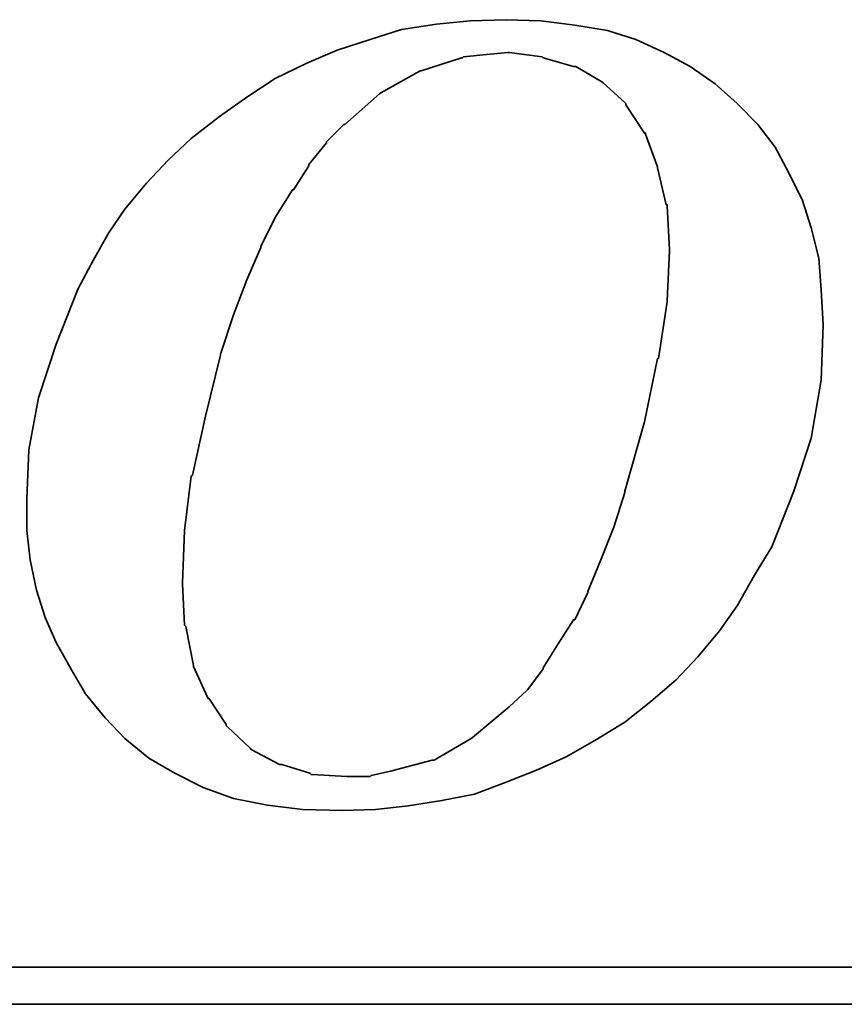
# Model space of a CAD drawing. Extents: x 21 to 250, y 59 to 189.
# Tile 43 of 49: x 211.92 to 214.27, y 118.06 to 120.88. Entities that reach past the tile are written whole.
import ezdxf

# ---------------------------------------------------------------- set-up
doc = ezdxf.new("R2010")
doc.units = 0
doc.header["$LTSCALE"] = 3
doc.header["$MEASUREMENT"] = 0
doc.layers.add('DIM', color=4, linetype='CONTINUOUS')
doc.layers.add('layer 1', color=7, linetype='CONTINUOUS')

# ---------------------------------------------------------------- blocks, each defined once
blk = doc.blocks.new('TBI MOTION logo(完整正式版)')
at = {"layer": 'layer 1', "color": 22, "lineweight": 35}
for points, knots in [([(35.79625, -6.98375), (35.79625, -6.98375), (36.23125, -7.43875), (36.23125, -7.43875), (36.23125, -7.43875), (36.23125, -7.43875), (36.75625, -7.87125), (36.75625, -7.87125), (36.75625, -7.87125), (36.75625, -7.87125), (37.33125, -8.20375), (37.33125, -8.20375), (37.33125, -8.20375), (37.33125, -8.20375), (37.95625, -8.51875), (37.95625, -8.51875), (37.95625, -8.51875), (37.95625, -8.51875), (38.62625, -8.75875), (38.62625, -8.75875), (38.62625, -8.75875), (38.62625, -8.75875), (39.37125, -8.90375), (39.37125, -8.90375), (39.37125, -8.90375), (39.37125, -8.90375), (40.14125, -8.99875), (40.14125, -8.99875), (40.14125, -8.99875), (40.14125, -8.99875), (41.02625, -9.02375), (41.02625, -9.02375), (41.02625, -9.02375), (41.02625, -9.02375), (41.74625, -8.99875), (41.74625, -8.99875), (41.74625, -8.99875), (41.74625, -8.99875), (42.46625, -8.92375), (42.46625, -8.92375), (42.46625, -8.92375), (42.46625, -8.92375), (43.21125, -8.80625), (43.21125, -8.80625), (43.21125, -8.80625), (43.21125, -8.80625), (43.93125, -8.66375), (43.93125, -8.66375), (43.93125, -8.66375), (43.93125, -8.66375), (44.62625, -8.39875), (44.62625, -8.39875), (44.62625, -8.39875), (44.62625, -8.39875), (45.29625, -8.13375), (45.29625, -8.13375), (45.29625, -8.13375), (45.29625, -8.13375), (45.94625, -7.84375), (45.94625, -7.84375), (45.94625, -7.84375), (45.94625, -7.84375), (46.61625, -7.46375), (46.61625, -7.46375), (46.61625, -7.46375), (46.61625, -7.46375), (47.24125, -7.07875), (47.24125, -7.07875), (47.24125, -7.07875), (47.24125, -7.07875), (47.81625, -6.62375), (47.81625, -6.62375), (47.81625, -6.62375), (47.81625, -6.62375), (48.36875, -6.14375), (48.36875, -6.14375), (48.36875, -6.14375), (48.36875, -6.14375), (48.84625, -5.64125), (48.84625, -5.64125), (48.84625, -5.64125), (48.84625, -5.64125), (49.32625, -5.06375), (49.32625, -5.06375), (49.32625, -5.06375), (49.32625, -5.06375), (49.71125, -4.51374), (49.71125, -4.51374), (49.71125, -4.51374), (49.71125, -4.51374), (50.09625, -3.83874), (50.09625, -3.83874), (50.09625, -3.83874), (50.09625, -3.83874), (50.48125, -3.21374), (50.48125, -3.21374), (50.48125, -3.21374), (50.48125, -3.21374), (50.96125, -1.99125), (50.96125, -1.99125), (50.96125, -1.99125), (50.96125, -1.99125), (51.34375, -0.81875), (51.34375, -0.81875), (51.34375, -0.81875), (51.34375, -0.81875), (51.56125, 0.45624), (51.56125, 0.45624), (51.56125, 0.45624), (51.56125, 0.45624), (51.60625, 1.67624), (51.60625, 1.67624), (51.60625, 1.67624), (51.60625, 1.67624), (51.56125, 2.44625), (51.56125, 2.44625), (51.56125, 2.44625), (51.56125, 2.44625), (51.51125, 3.14125), (51.51125, 3.14125), (51.51125, 3.14125), (51.51125, 3.14125), (51.34375, 3.81125), (51.34375, 3.81125), (51.34375, 3.81125), (51.34375, 3.81125), (51.15125, 4.41125), (51.15125, 4.41125), (51.15125, 4.41125), (51.15125, 4.41125), (50.86125, 5.01125), (50.86125, 5.01125), (50.86125, 5.01125), (50.86125, 5.01125), (50.55125, 5.58875), (50.55125, 5.58875), (50.55125, 5.58875), (50.55125, 5.58875), (50.16625, 6.09125), (50.16625, 6.09125), (50.16625, 6.09125), (50.16625, 6.09125), (49.71125, 6.54875), (49.71125, 6.54875), (49.71125, 6.54875), (49.71125, 6.54875), (49.23125, 6.98125), (49.23125, 6.98125), (49.23125, 6.98125), (49.23125, 6.98125), (48.67875, 7.36625), (48.67875, 7.36625), (48.67875, 7.36625), (48.67875, 7.36625), (48.10375, 7.67625), (48.10375, 7.67625), (48.10375, 7.67625), (48.10375, 7.67625), (47.48125, 7.96375), (47.48125, 7.96375), (47.48125, 7.96375), (47.48125, 7.96375), (46.85625, 8.15625), (46.85625, 8.15625), (46.85625, 8.15625), (46.85625, 8.15625), (46.13625, 8.27624), (46.13625, 8.27624), (46.13625, 8.27624), (46.13625, 8.27624), (45.39125, 8.37125), (45.39125, 8.37125), (45.39125, 8.37125), (45.39125, 8.37125), (44.62625, 8.39624), (44.62625, 8.39624), (44.62625, 8.39624), (44.62625, 8.39624), (43.83625, 8.37125), (43.83625, 8.37125), (43.83625, 8.37125), (43.83625, 8.37125), (43.09125, 8.30125), (43.09125, 8.30125), (43.09125, 8.30125), (43.09125, 8.30125), (42.32125, 8.18125), (42.32125, 8.18125), (42.32125, 8.18125), (42.32125, 8.18125), (41.62875, 7.96375), (41.62875, 7.96375), (41.62875, 7.96375), (41.62875, 7.96375), (40.90625, 7.72625), (40.90625, 7.72625), (40.90625, 7.72625), (40.90625, 7.72625), (40.23624, 7.43625), (40.23624, 7.43625), (40.23624, 7.43625), (40.23624, 7.43625), (39.54124, 7.10125), (39.54124, 7.10125), (39.54124, 7.10125), (39.54124, 7.10125), (38.91625, 6.69125), (38.91625, 6.69125), (38.91625, 6.69125), (38.91625, 6.69125), (38.31625, 6.26125), (38.31625, 6.26125), (38.31625, 6.26125), (38.31625, 6.26125), (37.69125, 5.78125), (37.69125, 5.78125), (37.69125, 5.78125), (37.69125, 5.78125), (37.18625, 5.30125), (37.18625, 5.30125), (37.18625, 5.30125), (37.18625, 5.30125), (36.70625, 4.79624), (36.70625, 4.79624), (36.70625, 4.79624), (36.70625, 4.79624), (36.23125, 4.22125), (36.23125, 4.22125), (36.23125, 4.22125), (36.23125, 4.22125), (35.87124, 3.69375), (35.87124, 3.69375), (35.87124, 3.69375), (35.87124, 3.69375), (35.53125, 3.09125), (35.53125, 3.09125), (35.53125, 3.09125), (35.53125, 3.09125), (35.19875, 2.47125), (35.19875, 2.47125), (35.19875, 2.47125), (35.19875, 2.47125), (34.71625, 1.24625), (34.71625, 1.24625), (34.71625, 1.24625), (34.71625, 1.24625), (34.33125, 0.06874), (34.33125, 0.06874), (34.33125, 0.06874), (34.33125, 0.06874), (34.11625, -1.07875), (34.11625, -1.07875), (34.11625, -1.07875), (34.11625, -1.07875), (34.07125, -2.15875), (34.07125, -2.15875), (34.07125, -2.15875), (34.07125, -2.15875), (34.07125, -2.85375), (34.07125, -2.85375), (34.07125, -2.85375), (34.07125, -2.85375), (34.14125, -3.50375), (34.14125, -3.50375), (34.14125, -3.50375), (34.14125, -3.50375), (34.28625, -4.17375), (34.28625, -4.17375), (34.28625, -4.17375), (34.28625, -4.17375), (34.47625, -4.77624), (34.47625, -4.77624), (34.47625, -4.77624), (34.47625, -4.77624), (34.71625, -5.32625), (34.71625, -5.32625), (34.71625, -5.32625), (34.71625, -5.32625), (35.05375, -5.92875), (35.05375, -5.92875), (35.05375, -5.92875), (35.05375, -5.92875), (35.36375, -6.45375), (35.36375, -6.45375), (35.36375, -6.45375), (35.36375, -6.45375), (35.79625, -6.98375), (35.79625, -6.98375)], [0, 0, 0, 0, 0.01388889, 0.01388889, 0.01388889, 0.01388889, 0.02777778, 0.02777778, 0.02777778, 0.02777778, 0.04166667, 0.04166667, 0.04166667, 0.04166667, 0.05555556, 0.05555556, 0.05555556, 0.05555556, 0.06944444, 0.06944444, 0.06944444, 0.06944444, 0.08333333, 0.08333333, 0.08333333, 0.08333333, 0.09722222, 0.09722222, 0.09722222, 0.09722222, 0.11111111, 0.11111111, 0.11111111, 0.11111111, 0.125, 0.125, 0.125, 0.125, 0.13888889, 0.13888889, 0.13888889, 0.13888889, 0.15277778, 0.15277778, 0.15277778, 0.15277778, 0.16666667, 0.16666667, 0.16666667, 0.16666667, 0.18055556, 0.18055556, 0.18055556, 0.18055556, 0.19444444, 0.19444444, 0.19444444, 0.19444444, 0.20833333, 0.20833333, 0.20833333, 0.20833333, 0.22222222, 0.22222222, 0.22222222, 0.22222222, 0.23611111, 0.23611111, 0.23611111, 0.23611111, 0.25, 0.25, 0.25, 0.25, 0.26388889, 0.26388889, 0.26388889, 0.26388889, 0.27777778, 0.27777778, 0.27777778, 0.27777778, 0.29166667, 0.29166667, 0.29166667, 0.29166667, 0.30555556, 0.30555556, 0.30555556, 0.30555556, 0.31944444, 0.31944444, 0.31944444, 0.31944444, 0.33333333, 0.33333333, 0.33333333, 0.33333333, 0.34722222, 0.34722222, 0.34722222, 0.34722222, 0.36111111, 0.36111111, 0.36111111, 0.36111111, 0.375, 0.375, 0.375, 0.375, 0.38888889, 0.38888889, 0.38888889, 0.38888889, 0.40277778, 0.40277778, 0.40277778, 0.40277778, 0.41666667, 0.41666667, 0.41666667, 0.41666667, 0.43055556, 0.43055556, 0.43055556, 0.43055556, 0.44444444, 0.44444444, 0.44444444, 0.44444444, 0.45833333, 0.45833333, 0.45833333, 0.45833333, 0.47222222, 0.47222222, 0.47222222, 0.47222222, 0.48611111, 0.48611111, 0.48611111, 0.48611111, 0.5, 0.5, 0.5, 0.5, 0.51388889, 0.51388889, 0.51388889, 0.51388889, 0.52777778, 0.52777778, 0.52777778, 0.52777778, 0.54166667, 0.54166667, 0.54166667, 0.54166667, 0.55555556, 0.55555556, 0.55555556, 0.55555556, 0.56944444, 0.56944444, 0.56944444, 0.56944444, 0.58333333, 0.58333333, 0.58333333, 0.58333333, 0.59722222, 0.59722222, 0.59722222, 0.59722222, 0.61111111, 0.61111111, 0.61111111, 0.61111111, 0.625, 0.625, 0.625, 0.625, 0.63888889, 0.63888889, 0.63888889, 0.63888889, 0.65277778, 0.65277778, 0.65277778, 0.65277778, 0.66666667, 0.66666667, 0.66666667, 0.66666667, 0.68055556, 0.68055556, 0.68055556, 0.68055556, 0.69444444, 0.69444444, 0.69444444, 0.69444444, 0.70833333, 0.70833333, 0.70833333, 0.70833333, 0.72222222, 0.72222222, 0.72222222, 0.72222222, 0.73611111, 0.73611111, 0.73611111, 0.73611111, 0.75, 0.75, 0.75, 0.75, 0.76388889, 0.76388889, 0.76388889, 0.76388889, 0.77777778, 0.77777778, 0.77777778, 0.77777778, 0.79166667, 0.79166667, 0.79166667, 0.79166667, 0.80555556, 0.80555556, 0.80555556, 0.80555556, 0.81944444, 0.81944444, 0.81944444, 0.81944444, 0.83333333, 0.83333333, 0.83333333, 0.83333333, 0.84722222, 0.84722222, 0.84722222, 0.84722222, 0.86111111, 0.86111111, 0.86111111, 0.86111111, 0.875, 0.875, 0.875, 0.875, 0.88888889, 0.88888889, 0.88888889, 0.88888889, 0.90277778, 0.90277778, 0.90277778, 0.90277778, 0.91666667, 0.91666667, 0.91666667, 0.91666667, 0.93055556, 0.93055556, 0.93055556, 0.93055556, 0.94444444, 0.94444444, 0.94444444, 0.94444444, 0.95833333, 0.95833333, 0.95833333, 0.95833333, 0.97222222, 0.97222222, 0.97222222, 0.97222222, 0.98611111, 0.98611111, 0.98611111, 0.98611111, 1, 1, 1, 1]), ([(38.33875, 1.03124), (38.33875, 1.03124), (38.62625, 1.89625), (38.62625, 1.89625), (38.62625, 1.89625), (38.62625, 1.89625), (38.91625, 2.66375), (38.91625, 2.66375), (38.91625, 2.66375), (38.91625, 2.66375), (39.22625, 3.38125), (39.22625, 3.38125), (39.22625, 3.38125), (39.22625, 3.38125), (39.22625, 3.40624), (39.22625, 3.40624), (39.22625, 3.40624), (39.22625, 3.40624), (39.56124, 4.07624), (39.56124, 4.07624), (39.56124, 4.07624), (39.56124, 4.07624), (39.92125, 4.65125), (39.92125, 4.65125), (39.92125, 4.65125), (39.92125, 4.65125), (39.94625, 4.65125), (39.94625, 4.65125), (39.94625, 4.65125), (39.94625, 4.65125), (40.28125, 5.17875), (40.28125, 5.17875), (40.28125, 5.17875), (40.28125, 5.17875), (40.28125, 5.20375), (40.28125, 5.20375), (40.28125, 5.20375), (40.28125, 5.20375), (40.66875, 5.68625), (40.66875, 5.68625), (40.66875, 5.68625), (40.66875, 5.68625), (40.66875, 5.70625), (40.66875, 5.70625), (40.66875, 5.70625), (40.66875, 5.70625), (41.05124, 6.09125), (41.05124, 6.09125), (41.05124, 6.09125), (41.05124, 6.09125), (41.07625, 6.09125), (41.07625, 6.09125), (41.07625, 6.09125), (41.07625, 6.09125), (41.84125, 6.76625), (41.84125, 6.76625), (41.84125, 6.76625), (41.84125, 6.76625), (41.86625, 6.78625), (41.86625, 6.78625), (41.86625, 6.78625), (41.86625, 6.78625), (42.73125, 7.26624), (42.73125, 7.26624), (42.73125, 7.26624), (42.73125, 7.26624), (42.75625, 7.26624), (42.75625, 7.26624), (42.75625, 7.26624), (42.75625, 7.26624), (43.18625, 7.41125), (43.18625, 7.41125), (43.18625, 7.41125), (43.18625, 7.41125), (43.64125, 7.55625), (43.64125, 7.55625), (43.64125, 7.55625), (43.64125, 7.55625), (43.66625, 7.55625), (43.66625, 7.55625), (43.66625, 7.55625), (43.66625, 7.55625), (43.69125, 7.58124), (43.69125, 7.58124), (43.69125, 7.58124), (43.69125, 7.58124), (44.19125, 7.62625), (44.19125, 7.62625), (44.19125, 7.62625), (44.19125, 7.62625), (44.67125, 7.67625), (44.67125, 7.67625), (44.67125, 7.67625), (44.67125, 7.67625), (44.69625, 7.67625), (44.69625, 7.67625), (44.69625, 7.67625), (44.69625, 7.67625), (45.41875, 7.58124), (45.41875, 7.58124), (45.41875, 7.58124), (45.41875, 7.58124), (45.44125, 7.55625), (45.44125, 7.55625), (45.44125, 7.55625), (45.44125, 7.55625), (46.11125, 7.36625), (46.11125, 7.36625), (46.11125, 7.36625), (46.11125, 7.36625), (46.13625, 7.36625), (46.13625, 7.36625), (46.13625, 7.36625), (46.13625, 7.36625), (46.15875, 7.36625), (46.15875, 7.36625), (46.15875, 7.36625), (46.15875, 7.36625), (46.73625, 7.02624), (46.73625, 7.02624), (46.73625, 7.02624), (46.73625, 7.02624), (46.76125, 7.00624), (46.76125, 7.00624), (46.76125, 7.00624), (46.76125, 7.00624), (47.24125, 6.57124), (47.24125, 6.57124), (47.24125, 6.57124), (47.24125, 6.57124), (47.26625, 6.54875), (47.26625, 6.54875), (47.26625, 6.54875), (47.26625, 6.54875), (47.26625, 6.52375), (47.26625, 6.52375), (47.26625, 6.52375), (47.26625, 6.52375), (47.67375, 5.89875), (47.67375, 5.89875), (47.67375, 5.89875), (47.67375, 5.89875), (47.69625, 5.89875), (47.69625, 5.89875), (47.69625, 5.89875), (47.69625, 5.89875), (47.69625, 5.87625), (47.69625, 5.87625), (47.69625, 5.87625), (47.69625, 5.87625), (47.96125, 5.15625), (47.96125, 5.15625), (47.96125, 5.15625), (47.96125, 5.15625), (47.96125, 5.13125), (47.96125, 5.13125), (47.96125, 5.13125), (47.96125, 5.13125), (48.15125, 4.31875), (48.15125, 4.31875), (48.15125, 4.31875), (48.15125, 4.31875), (48.17625, 4.31875), (48.17625, 4.31875), (48.17625, 4.31875), (48.17625, 4.31875), (48.17625, 4.29125), (48.17625, 4.29125), (48.17625, 4.29125), (48.17625, 4.29125), (48.22625, 3.33125), (48.22625, 3.33125), (48.22625, 3.33125), (48.22625, 3.33125), (48.22625, 3.30875), (48.22625, 3.30875), (48.22625, 3.30875), (48.22625, 3.30875), (48.17625, 2.20624), (48.17625, 2.20624), (48.17625, 2.20624), (48.17625, 2.20624), (48.17625, 2.18124), (48.17625, 2.18124), (48.17625, 2.18124), (48.17625, 2.18124), (47.98375, 0.93624), (47.98375, 0.93624), (47.98375, 0.93624), (47.98375, 0.93624), (47.96125, 0.93624), (47.96125, 0.93624), (47.96125, 0.93624), (47.96125, 0.93624), (47.67375, -0.45874), (47.67375, -0.45874), (47.67375, -0.45874), (47.67375, -0.45874), (47.24125, -1.99125), (47.24125, -1.99125), (47.24125, -1.99125), (47.24125, -1.99125), (47.24125, -2.01874), (47.24125, -2.01874), (47.24125, -2.01874), (47.24125, -2.01874), (47.00125, -2.78375), (47.00125, -2.78375), (47.00125, -2.78375), (47.00125, -2.78375), (46.71125, -3.50375), (46.71125, -3.50375), (46.71125, -3.50375), (46.71125, -3.50375), (46.42625, -4.19875), (46.42625, -4.19875), (46.42625, -4.19875), (46.42625, -4.19875), (46.42625, -4.22375), (46.42625, -4.22375), (46.42625, -4.22375), (46.42625, -4.22375), (46.13625, -4.82374), (46.13625, -4.82374), (46.13625, -4.82374), (46.13625, -4.82374), (46.11125, -4.82374), (46.11125, -4.82374), (46.11125, -4.82374), (46.11125, -4.82374), (45.77625, -5.35125), (45.77625, -5.35125), (45.77625, -5.35125), (45.77625, -5.35125), (45.44125, -5.87875), (45.44125, -5.87875), (45.44125, -5.87875), (45.44125, -5.87875), (45.44125, -5.90375), (45.44125, -5.90375), (45.44125, -5.90375), (45.44125, -5.90375), (45.10625, -6.35875), (45.10625, -6.35875), (45.10625, -6.35875), (45.10625, -6.35875), (45.08125, -6.38375), (45.08125, -6.38375), (45.08125, -6.38375), (45.08125, -6.38375), (44.69625, -6.74375), (44.69625, -6.74375), (44.69625, -6.74375), (44.69625, -6.74375), (43.88375, -7.41625), (43.88375, -7.41625), (43.88375, -7.41625), (43.88375, -7.41625), (43.85625, -7.43875), (43.85625, -7.43875), (43.85625, -7.43875), (43.85625, -7.43875), (43.04125, -7.91875), (43.04125, -7.91875), (43.04125, -7.91875), (43.04125, -7.91875), (43.01625, -7.91875), (43.01625, -7.91875), (43.01625, -7.91875), (43.01625, -7.91875), (42.99625, -7.91875), (42.99625, -7.91875), (42.99625, -7.91875), (42.99625, -7.91875), (42.08125, -8.15875), (42.08125, -8.15875), (42.08125, -8.15875), (42.08125, -8.15875), (41.65125, -8.25625), (41.65125, -8.25625), (41.65125, -8.25625), (41.65125, -8.25625), (41.62875, -8.27875), (41.62875, -8.27875), (41.62875, -8.27875), (41.62875, -8.27875), (41.60125, -8.27875), (41.60125, -8.27875), (41.60125, -8.27875), (41.60125, -8.27875), (41.12125, -8.27875), (41.12125, -8.27875), (41.12125, -8.27875), (41.12125, -8.27875), (40.35624, -8.23125), (40.35624, -8.23125), (40.35624, -8.23125), (40.35624, -8.23125), (40.33125, -8.23125), (40.33125, -8.23125), (40.33125, -8.23125), (40.33125, -8.23125), (40.30625, -8.20375), (40.30625, -8.20375), (40.30625, -8.20375), (40.30625, -8.20375), (39.68375, -8.01375), (39.68375, -8.01375), (39.68375, -8.01375), (39.68375, -8.01375), (39.66124, -8.01375), (39.66124, -8.01375), (39.66124, -8.01375), (39.66124, -8.01375), (39.63625, -8.01375), (39.63625, -8.01375), (39.63625, -8.01375), (39.63625, -8.01375), (39.01125, -7.67875), (39.01125, -7.67875), (39.01125, -7.67875), (39.01125, -7.67875), (38.98875, -7.65375), (38.98875, -7.65375), (38.98875, -7.65375), (38.98875, -7.65375), (38.48625, -7.17375), (38.48625, -7.17375), (38.48625, -7.17375), (38.48625, -7.17375), (38.45875, -7.14875), (38.45875, -7.14875), (38.45875, -7.14875), (38.45875, -7.14875), (38.45875, -7.12875), (38.45875, -7.12875), (38.45875, -7.12875), (38.45875, -7.12875), (38.07625, -6.54875), (38.07625, -6.54875), (38.07625, -6.54875), (38.07625, -6.54875), (38.05125, -6.54875), (38.05125, -6.54875), (38.05125, -6.54875), (38.05125, -6.54875), (38.05125, -6.52875), (38.05125, -6.52875), (38.05125, -6.52875), (38.05125, -6.52875), (37.74125, -5.85375), (37.74125, -5.85375), (37.74125, -5.85375), (37.74125, -5.85375), (37.74125, -5.82875), (37.74125, -5.82875), (37.74125, -5.82875), (37.74125, -5.82875), (37.57375, -4.96875), (37.57375, -4.96875), (37.57375, -4.96875), (37.57375, -4.96875), (37.54625, -4.94375), (37.54625, -4.94375), (37.54625, -4.94375), (37.54625, -4.94375), (37.50125, -4.03375), (37.50125, -4.03375), (37.50125, -4.03375), (37.50125, -4.03375), (37.50125, -4.00875), (37.50125, -4.00875), (37.50125, -4.00875), (37.50125, -4.00875), (37.54625, -2.85375), (37.54625, -2.85375), (37.54625, -2.85375), (37.54625, -2.85375), (37.69125, -1.65875), (37.69125, -1.65875), (37.69125, -1.65875), (37.69125, -1.65875), (37.71624, -1.63375), (37.71624, -1.63375), (37.71624, -1.63375), (37.71624, -1.63375), (38.00375, -0.33875), (38.00375, -0.33875), (38.00375, -0.33875), (38.00375, -0.33875), (38.33875, 1.00624), (38.33875, 1.00624), (38.33875, 1.00624), (38.33875, 1.00624), (38.33875, 1.03124), (38.33875, 1.03124)], [0, 0, 0, 0, 0.01010101, 0.01010101, 0.01010101, 0.01010101, 0.02020202, 0.02020202, 0.02020202, 0.02020202, 0.03030303, 0.03030303, 0.03030303, 0.03030303, 0.04040404, 0.04040404, 0.04040404, 0.04040404, 0.05050505, 0.05050505, 0.05050505, 0.05050505, 0.06060606, 0.06060606, 0.06060606, 0.06060606, 0.07070707, 0.07070707, 0.07070707, 0.07070707, 0.08080808, 0.08080808, 0.08080808, 0.08080808, 0.09090909, 0.09090909, 0.09090909, 0.09090909, 0.1010101, 0.1010101, 0.1010101, 0.1010101, 0.11111111, 0.11111111, 0.11111111, 0.11111111, 0.12121212, 0.12121212, 0.12121212, 0.12121212, 0.13131313, 0.13131313, 0.13131313, 0.13131313, 0.14141414, 0.14141414, 0.14141414, 0.14141414, 0.15151515, 0.15151515, 0.15151515, 0.15151515, 0.16161616, 0.16161616, 0.16161616, 0.16161616, 0.17171717, 0.17171717, 0.17171717, 0.17171717, 0.18181818, 0.18181818, 0.18181818, 0.18181818, 0.19191919, 0.19191919, 0.19191919, 0.19191919, 0.2020202, 0.2020202, 0.2020202, 0.2020202, 0.21212121, 0.21212121, 0.21212121, 0.21212121, 0.22222222, 0.22222222, 0.22222222, 0.22222222, 0.23232323, 0.23232323, 0.23232323, 0.23232323, 0.24242424, 0.24242424, 0.24242424, 0.24242424, 0.25252525, 0.25252525, 0.25252525, 0.25252525, 0.26262626, 0.26262626, 0.26262626, 0.26262626, 0.27272727, 0.27272727, 0.27272727, 0.27272727, 0.28282828, 0.28282828, 0.28282828, 0.28282828, 0.29292929, 0.29292929, 0.29292929, 0.29292929, 0.3030303, 0.3030303, 0.3030303, 0.3030303, 0.31313131, 0.31313131, 0.31313131, 0.31313131, 0.32323232, 0.32323232, 0.32323232, 0.32323232, 0.33333333, 0.33333333, 0.33333333, 0.33333333, 0.34343434, 0.34343434, 0.34343434, 0.34343434, 0.35353535, 0.35353535, 0.35353535, 0.35353535, 0.36363636, 0.36363636, 0.36363636, 0.36363636, 0.37373737, 0.37373737, 0.37373737, 0.37373737, 0.38383838, 0.38383838, 0.38383838, 0.38383838, 0.39393939, 0.39393939, 0.39393939, 0.39393939, 0.4040404, 0.4040404, 0.4040404, 0.4040404, 0.41414141, 0.41414141, 0.41414141, 0.41414141, 0.42424242, 0.42424242, 0.42424242, 0.42424242, 0.43434343, 0.43434343, 0.43434343, 0.43434343, 0.44444444, 0.44444444, 0.44444444, 0.44444444, 0.45454545, 0.45454545, 0.45454545, 0.45454545, 0.46464646, 0.46464646, 0.46464646, 0.46464646, 0.47474747, 0.47474747, 0.47474747, 0.47474747, 0.48484848, 0.48484848, 0.48484848, 0.48484848, 0.49494949, 0.49494949, 0.49494949, 0.49494949, 0.50505051, 0.50505051, 0.50505051, 0.50505051, 0.51515152, 0.51515152, 0.51515152, 0.51515152, 0.52525253, 0.52525253, 0.52525253, 0.52525253, 0.53535354, 0.53535354, 0.53535354, 0.53535354, 0.54545455, 0.54545455, 0.54545455, 0.54545455, 0.55555556, 0.55555556, 0.55555556, 0.55555556, 0.56565657, 0.56565657, 0.56565657, 0.56565657, 0.57575758, 0.57575758, 0.57575758, 0.57575758, 0.58585859, 0.58585859, 0.58585859, 0.58585859, 0.5959596, 0.5959596, 0.5959596, 0.5959596, 0.60606061, 0.60606061, 0.60606061, 0.60606061, 0.61616162, 0.61616162, 0.61616162, 0.61616162, 0.62626263, 0.62626263, 0.62626263, 0.62626263, 0.63636364, 0.63636364, 0.63636364, 0.63636364, 0.64646465, 0.64646465, 0.64646465, 0.64646465, 0.65656566, 0.65656566, 0.65656566, 0.65656566, 0.66666667, 0.66666667, 0.66666667, 0.66666667, 0.67676768, 0.67676768, 0.67676768, 0.67676768, 0.68686869, 0.68686869, 0.68686869, 0.68686869, 0.6969697, 0.6969697, 0.6969697, 0.6969697, 0.70707071, 0.70707071, 0.70707071, 0.70707071, 0.71717172, 0.71717172, 0.71717172, 0.71717172, 0.72727273, 0.72727273, 0.72727273, 0.72727273, 0.73737374, 0.73737374, 0.73737374, 0.73737374, 0.74747475, 0.74747475, 0.74747475, 0.74747475, 0.75757576, 0.75757576, 0.75757576, 0.75757576, 0.76767677, 0.76767677, 0.76767677, 0.76767677, 0.77777778, 0.77777778, 0.77777778, 0.77777778, 0.78787879, 0.78787879, 0.78787879, 0.78787879, 0.7979798, 0.7979798, 0.7979798, 0.7979798, 0.80808081, 0.80808081, 0.80808081, 0.80808081, 0.81818182, 0.81818182, 0.81818182, 0.81818182, 0.82828283, 0.82828283, 0.82828283, 0.82828283, 0.83838384, 0.83838384, 0.83838384, 0.83838384, 0.84848485, 0.84848485, 0.84848485, 0.84848485, 0.85858586, 0.85858586, 0.85858586, 0.85858586, 0.86868687, 0.86868687, 0.86868687, 0.86868687, 0.87878788, 0.87878788, 0.87878788, 0.87878788, 0.88888889, 0.88888889, 0.88888889, 0.88888889, 0.8989899, 0.8989899, 0.8989899, 0.8989899, 0.90909091, 0.90909091, 0.90909091, 0.90909091, 0.91919192, 0.91919192, 0.91919192, 0.91919192, 0.92929293, 0.92929293, 0.92929293, 0.92929293, 0.93939394, 0.93939394, 0.93939394, 0.93939394, 0.94949495, 0.94949495, 0.94949495, 0.94949495, 0.95959596, 0.95959596, 0.95959596, 0.95959596, 0.96969697, 0.96969697, 0.96969697, 0.96969697, 0.97979798, 0.97979798, 0.97979798, 0.97979798, 0.98989899, 0.98989899, 0.98989899, 0.98989899, 1, 1, 1, 1]), ([(75.90875, -9.47875), (75.90875, -9.47875), (75.90875, -12.28625), (75.90875, -12.28625), (75.90875, -12.28625), (75.90875, -12.28625), (75.90875, -12.47875), (75.90875, -12.47875), (75.90875, -12.47875), (75.90875, -12.47875), (75.71625, -12.47875), (75.71625, -12.47875), (75.71625, -12.47875), (75.71625, -12.47875), (-88.32875, -12.47875), (-88.32875, -12.47875), (-88.32875, -12.47875), (-88.32875, -12.47875), (-88.32875, -13.29375), (-88.32875, -13.29375), (-88.32875, -13.29375), (-88.32875, -13.29375), (82.89125, -13.29375), (82.89125, -13.29375), (82.89125, -13.29375), (82.89125, -13.29375), (75.90875, -9.47875), (75.90875, -9.47875)], [0, 0, 0, 0, 0.14285714, 0.14285714, 0.14285714, 0.14285714, 0.28571429, 0.28571429, 0.28571429, 0.28571429, 0.42857143, 0.42857143, 0.42857143, 0.42857143, 0.57142857, 0.57142857, 0.57142857, 0.57142857, 0.71428571, 0.71428571, 0.71428571, 0.71428571, 0.85714286, 0.85714286, 0.85714286, 0.85714286, 1, 1, 1, 1])]:
    blk.add_open_spline(points, degree=3, knots=knots, dxfattribs=at)

msp = doc.modelspace()

# ---------------------------------------------------------------- block references
at = {"layer": 'DIM', "xscale": 0.1296000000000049, "yscale": 0.1296000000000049, "zscale": 0.1296}
msp.add_blockref('TBI MOTION logo(完整正式版)', (207.5259, 119.7871), dxfattribs=at)

doc.saveas('drawing.dxf')
